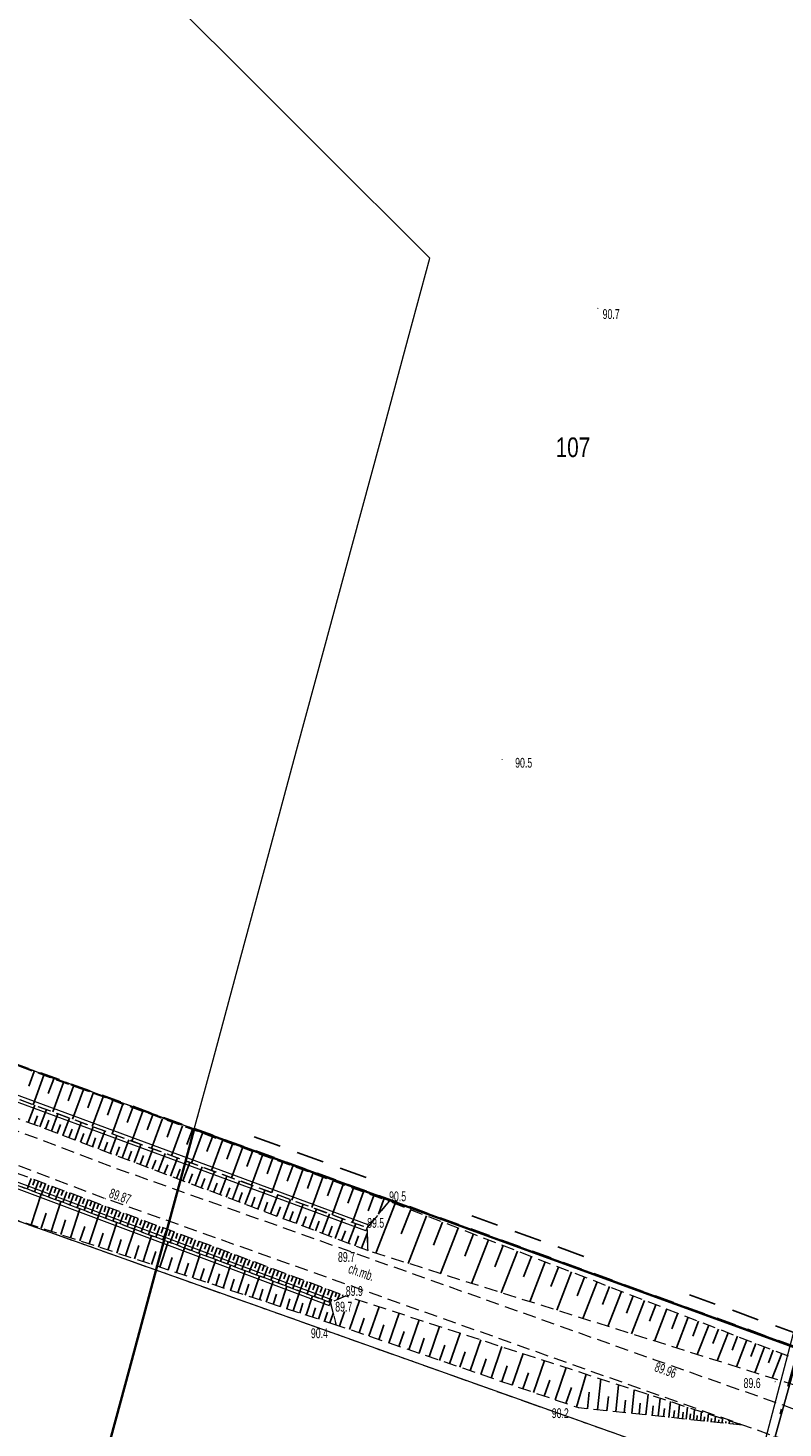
# Model space of a CAD drawing. Header units: metres. Extents: x 6524698 to 6533081, y 5883213 to 5896811.
# Tile 124 of 167: x 6526918 to 6526976, y 5894355 to 5894462. Entities that reach past the tile are written whole.
import ezdxf
from ezdxf.enums import TextEntityAlignment as Align

# ---------------------------------------------------------------- set-up
doc = ezdxf.new("R2010")
doc.units = ezdxf.units.M
doc.header["$MEASUREMENT"] = 0
for name, pattern in [('DASHDOT', [4, 2, -0.9, 0.2, -0.9]), ('mapa zasadnicza$0$1.0_0.5', [1.5, 1, -0.5]), ('mapa zasadnicza$0$1.5_1.0', [2.5, 1.5, -1]), ('mapa zasadnicza$0$219-1000', [0]), ('mapa zasadnicza$0$219-500', [0]), ('mapa zasadnicza$0$32_1000of', [17.7, 2.1, -1.4, 2.1, -1.4, 2.1, -8.6]), ('mapa zasadnicza$0$egkk-1000', [3, 2.25, -0.75]), ('mapa zasadnicza$0$egkk-500', [2, 1.5, -0.5]), ('mapa zasadnicza$0$egug-1000', [1.5, 0.75, -0.75]), ('mapa zasadnicza$0$egug-500', [1, 0.5, -0.5]), ('mapa zasadnicza$0$l219_1000', [0]), ('mapa zasadnicza$0$suep_wn_500', [0])]:
    doc.linetypes.add(name, pattern=pattern)
doc.layers.get('0').update_dxf_attribs({"lineweight": 0})
doc.layers.add('_trasa_os', color=1, linetype='DASHDOT', lineweight=30)
doc.layers.add('Sections span lengths and Marker Balls Plan', color=7, linetype='Continuous', lineweight=0)
for name, color, linetype in [('mapa zasadnicza$0$000 Inne (niezydentyfikowane)', 7, 'Continuous'), ('mapa zasadnicza$0$211-numer działki ewidencyjnej', 7, 'Continuous'), ('mapa zasadnicza$0$216-obręb ewidencyjny', 7, 'Continuous'), ('mapa zasadnicza$0$217-kontur klasyfikacyjny', 7, 'Continuous'), ('mapa zasadnicza$0$218-kontur użytku gruntowego', 7, 'Continuous'), ('mapa zasadnicza$0$219-działka ewidencyjna', 7, 'Continuous'), ('mapa zasadnicza$0$235-Granica obrębu symb. poboczny', 7, 'Continuous'), ('mapa zasadnicza$0$chodnik', 7, 'Continuous'), ('mapa zasadnicza$0$chodnik-Atr17', 7, 'Continuous'), ('mapa zasadnicza$0$pikieta naturalna', 7, 'Continuous'), ('mapa zasadnicza$0$pikieta naturalna-Atr2', 7, 'Continuous'), ('mapa zasadnicza$0$pikieta sztuczna', 7, 'Continuous'), ('mapa zasadnicza$0$pikieta sztuczna-Atr2', 7, 'Continuous'), ('mapa zasadnicza$0$przewód elektroenergetyczny wysokiego napięcia', 7, 'Continuous'), ('mapa zasadnicza$0$Ramki i opis wydruku', 7, 'Continuous'), ('mapa zasadnicza$0$rów przydrożny (linia)', 7, 'Continuous'), ('mapa zasadnicza$0$skarpa nieumocniona', 7, 'Continuous')]:
    doc.layers.add(name, color=color, linetype=linetype)
doc.styles.add('mapa zasadnicza$0$STANDARD', font='Working1250', dxfattribs={"width": 0.75})

# ---------------------------------------------------------------- blocks, each defined once
blk = doc.blocks.new('mapa zasadnicza$0$PW01')
at = {"linetype": 'Continuous', "lineweight": 13}
h = blk.add_hatch(color=0, dxfattribs=at)
edge = h.paths.add_edge_path()
edge.add_arc((0, 0), 0.045, 0, 360)

msp = doc.modelspace()

# ---------------------------------------------------------------- linework, layer by layer
at = {"layer": '_trasa_os', "linetype": 'DASHDOT', "ltscale": 2}
msp.add_lwpolyline([(6528589.986, 5891744.689), (6528580.198, 5892007.978), (6528365.87, 5892211.536), (6528143.159, 5892378.558), (6527920.541, 5892545.59), (6527693.967, 5892715.374), (6527530.815, 5892837.971), (6527304.639, 5893007.458), (6527095.026, 5893164.924), (6526808.543, 5893379.811), (6526773.046, 5893625.004), (6526837.186, 5893856.22), (6526918.697, 5894149.866), (6527004.557, 5894459.054), (6526829.193, 5894634.492), (6526625.033, 5894855.653), (6526658.914, 5895086.074), (6526701.409, 5895318.796), (6526680.866, 5895666.414), (6526660.166, 5896015.549), (6526639.565, 5896364.931), (6526621.438, 5896669.322), (6526632.668, 5896724.885)], dxfattribs=at)
at = {"layer": 'mapa zasadnicza$0$000 Inne (niezydentyfikowane)', "color": 7, "linetype": 'Continuous', "lineweight": 25, "flags": 128}
for points in [[(6526918.82, 5894382.07), (6526918.41, 5894380.95)], [(6526919.57, 5894381.8), (6526918.75, 5894379.54)], [(6526920.33, 5894381.52), (6526919.91, 5894380.39)], [(6526921.08, 5894381.25), (6526920.25, 5894378.99)], [(6526921.83, 5894380.97), (6526921.42, 5894379.84)], [(6526922.59, 5894380.7), (6526921.76, 5894378.43)], [(6526923.34, 5894380.42), (6526922.93, 5894379.29)], [(6526924.1, 5894380.15), (6526923.27, 5894377.88)], [(6526924.85, 5894379.87), (6526924.44, 5894378.73)], [(6526918.38, 5894378.18), (6526918.87, 5894379.5)], [(6526918.82, 5894378.02), (6526919.07, 5894378.68)], [(6526919.26, 5894377.85), (6526919.76, 5894379.17)], [(6526920.14, 5894377.52), (6526920.64, 5894378.84)], [(6526925.61, 5894379.59), (6526924.78, 5894377.32)], [(6526926.37, 5894379.32), (6526925.95, 5894378.18)], [(6526927.13, 5894379.04), (6526926.3, 5894376.76)], [(6526927.89, 5894378.76), (6526927.47, 5894377.62)], [(6526919.7, 5894377.68), (6526919.95, 5894378.35)], [(6526920.59, 5894377.35), (6526920.84, 5894378.02)], [(6526921.03, 5894377.18), (6526921.54, 5894378.52)], [(6526921.48, 5894377.01), (6526921.73, 5894377.68)], [(6526921.93, 5894376.84), (6526922.43, 5894378.19)], [(6526922.82, 5894376.5), (6526923.33, 5894377.85)], [(6526928.65, 5894378.49), (6526927.81, 5894376.2)], [(6526929.41, 5894378.21), (6526928.99, 5894377.06)], [(6526930.17, 5894377.93), (6526929.34, 5894375.64)], [(6526930.93, 5894377.65), (6526930.51, 5894376.51)], [(6526922.37, 5894376.67), (6526922.63, 5894377.35)], [(6526923.28, 5894376.33), (6526923.53, 5894377.01)], [(6526923.73, 5894376.16), (6526924.24, 5894377.52)], [(6526924.18, 5894375.99), (6526924.44, 5894376.67)], [(6526924.64, 5894375.82), (6526925.15, 5894377.18)], [(6526925.55, 5894375.48), (6526926.07, 5894376.85)], [(6526926.47, 5894375.13), (6526926.99, 5894376.51)], [(6526931.7, 5894377.37), (6526930.86, 5894375.08)], [(6526932.46, 5894377.09), (6526932.04, 5894375.95)], [(6526933.23, 5894376.81), (6526932.39, 5894374.52)], [(6526933.99, 5894376.53), (6526933.57, 5894375.38)], [(6526925.09, 5894375.65), (6526925.35, 5894376.33)], [(6526926.01, 5894375.3), (6526926.27, 5894375.99)], [(6526926.93, 5894374.96), (6526927.19, 5894375.65)], [(6526927.39, 5894374.78), (6526927.91, 5894376.17)], [(6526928.32, 5894374.43), (6526928.84, 5894375.82)], [(6526929.25, 5894374.08), (6526929.78, 5894375.48)], [(6526934.76, 5894376.25), (6526933.92, 5894373.95)], [(6526935.52, 5894375.97), (6526935.1, 5894374.82)], [(6526936.29, 5894375.69), (6526935.45, 5894373.39)], [(6526927.85, 5894374.61), (6526928.12, 5894375.3)], [(6526928.78, 5894374.25), (6526929.05, 5894374.95)], [(6526929.72, 5894373.9), (6526929.98, 5894374.6)], [(6526930.19, 5894373.72), (6526930.72, 5894375.13)], [(6526931.13, 5894373.37), (6526931.67, 5894374.78)], [(6526932.08, 5894373.01), (6526932.62, 5894374.43)], [(6526937.06, 5894375.41), (6526936.64, 5894374.26)], [(6526937.83, 5894375.13), (6526936.99, 5894372.82)], [(6526938.6, 5894374.85), (6526938.18, 5894373.7)], [(6526939.37, 5894374.57), (6526938.52, 5894372.25)], [(6526918.6, 5894373.91), (6526918.3, 5894373.09)], [(6526918.87, 5894373.81), (6526918.72, 5894373.4)], [(6526919.15, 5894373.7), (6526918.84, 5894372.89)], [(6526919.42, 5894373.6), (6526919.27, 5894373.2)], [(6526919.69, 5894373.5), (6526919.38, 5894372.69)], [(6526919.96, 5894373.4), (6526919.81, 5894372.99)], [(6526920.23, 5894373.3), (6526919.93, 5894372.48)], [(6526930.66, 5894373.55), (6526930.93, 5894374.25)], [(6526931.6, 5894373.19), (6526931.87, 5894373.9)], [(6526932.55, 5894372.83), (6526932.82, 5894373.54)], [(6526933.03, 5894372.65), (6526933.57, 5894374.08)], [(6526933.99, 5894372.29), (6526934.53, 5894373.73)], [(6526934.95, 5894371.92), (6526935.5, 5894373.37)], [(6526940.14, 5894374.29), (6526939.72, 5894373.13)], [(6526940.91, 5894374.01), (6526940.07, 5894371.69)], [(6526941.69, 5894373.72), (6526941.26, 5894372.56)], [(6526942.46, 5894373.44), (6526941.61, 5894371.12)], [(6526918.59, 5894370.35), (6526919.36, 5894372.69)], [(6526920.51, 5894373.2), (6526920.35, 5894372.79)], [(6526920.78, 5894373.1), (6526920.47, 5894372.28)], [(6526921.05, 5894372.99), (6526920.9, 5894372.59)], [(6526921.32, 5894372.89), (6526921.02, 5894372.07)], [(6526921.59, 5894372.79), (6526921.44, 5894372.38)], [(6526921.87, 5894372.69), (6526921.56, 5894371.87)], [(6526922.14, 5894372.59), (6526921.99, 5894372.18)], [(6526922.41, 5894372.48), (6526922.11, 5894371.67)], [(6526922.68, 5894372.38), (6526922.53, 5894371.97)], [(6526922.96, 5894372.28), (6526922.65, 5894371.46)], [(6526933.51, 5894372.47), (6526933.78, 5894373.19)], [(6526934.47, 5894372.11), (6526934.74, 5894372.83)], [(6526935.44, 5894371.74), (6526935.71, 5894372.47)], [(6526935.92, 5894371.56), (6526936.47, 5894373.01)], [(6526936.89, 5894371.19), (6526937.45, 5894372.65)], [(6526937.87, 5894370.82), (6526938.43, 5894372.29)], [(6526943.24, 5894373.16), (6526942.81, 5894372)], [(6526944.01, 5894372.88), (6526943.16, 5894370.55)], [(6526944.79, 5894372.59), (6526944.36, 5894371.43)], [(6526945.56, 5894372.31), (6526945.15, 5894371.16)], [(6526919.36, 5894370.1), (6526919.74, 5894371.25)], [(6526920.12, 5894369.85), (6526920.87, 5894372.13)], [(6526921.6, 5894369.36), (6526922.33, 5894371.58)], [(6526923.23, 5894372.18), (6526923.08, 5894371.77)], [(6526923.5, 5894372.08), (6526923.2, 5894371.26)], [(6526923.78, 5894371.98), (6526923.62, 5894371.57)], [(6526924.05, 5894371.87), (6526923.74, 5894371.05)], [(6526924.32, 5894371.77), (6526924.17, 5894371.36)], [(6526924.6, 5894371.67), (6526924.29, 5894370.85)], [(6526924.87, 5894371.57), (6526924.72, 5894371.16)], [(6526925.14, 5894371.46), (6526924.84, 5894370.64)], [(6526925.42, 5894371.36), (6526925.26, 5894370.95)], [(6526925.69, 5894371.26), (6526925.38, 5894370.44)], [(6526925.96, 5894371.16), (6526925.81, 5894370.75)], [(6526936.41, 5894371.38), (6526936.68, 5894372.1)], [(6526937.38, 5894371.01), (6526937.66, 5894371.74)], [(6526938.36, 5894370.64), (6526938.64, 5894371.37)], [(6526938.86, 5894370.45), (6526939.41, 5894371.93)], [(6526939.85, 5894370.08), (6526940.41, 5894371.56)], [(6526940.84, 5894369.7), (6526941.4, 5894371.19)], [(6526946.44, 5894371.98), (6526944.96, 5894368.18)], [(6526947.62, 5894371.52), (6526946.9, 5894369.66)], [(6526920.86, 5894369.61), (6526921.23, 5894370.73)], [(6526922.33, 5894369.12), (6526922.69, 5894370.22)], [(6526923.04, 5894368.89), (6526923.75, 5894371.05)], [(6526924.45, 5894368.43), (6526925.14, 5894370.53)], [(6526926.24, 5894371.06), (6526925.93, 5894370.23)], [(6526926.51, 5894370.95), (6526926.36, 5894370.54)], [(6526926.78, 5894370.85), (6526926.48, 5894370.03)], [(6526927.06, 5894370.75), (6526926.9, 5894370.34)], [(6526927.33, 5894370.65), (6526927.02, 5894369.82)], [(6526927.61, 5894370.54), (6526927.45, 5894370.13)], [(6526927.88, 5894370.44), (6526927.57, 5894369.62)], [(6526928.15, 5894370.34), (6526928, 5894369.93)], [(6526928.43, 5894370.24), (6526928.12, 5894369.41)], [(6526928.7, 5894370.13), (6526928.55, 5894369.72)], [(6526939.35, 5894370.26), (6526939.63, 5894371)], [(6526940.34, 5894369.89), (6526940.62, 5894370.63)], [(6526941.34, 5894369.51), (6526941.62, 5894370.26)], [(6526941.84, 5894369.32), (6526942.41, 5894370.82)], [(6526942.85, 5894368.94), (6526943.42, 5894370.45)], [(6526948.84, 5894371.05), (6526947.43, 5894367.41)], [(6526950.06, 5894370.57), (6526949.37, 5894368.79)], [(6526951.25, 5894370.11), (6526949.9, 5894366.63)], [(6526923.75, 5894368.66), (6526924.1, 5894369.72)], [(6526925.14, 5894368.2), (6526925.48, 5894369.24)], [(6526925.82, 5894367.98), (6526926.49, 5894370.03)], [(6526927.15, 5894367.54), (6526927.8, 5894369.53)], [(6526928.44, 5894367.12), (6526929.08, 5894369.06)], [(6526928.98, 5894370.03), (6526928.67, 5894369.21)], [(6526929.25, 5894369.93), (6526929.1, 5894369.52)], [(6526929.53, 5894369.83), (6526929.22, 5894369)], [(6526929.8, 5894369.72), (6526929.65, 5894369.31)], [(6526930.07, 5894369.62), (6526929.77, 5894368.8)], [(6526930.35, 5894369.52), (6526930.2, 5894369.11)], [(6526930.62, 5894369.42), (6526930.32, 5894368.59)], [(6526930.9, 5894369.31), (6526930.75, 5894368.9)], [(6526931.17, 5894369.21), (6526930.87, 5894368.39)], [(6526931.45, 5894369.11), (6526931.3, 5894368.7)], [(6526931.72, 5894369.01), (6526931.42, 5894368.18)], [(6526942.34, 5894369.13), (6526942.63, 5894369.89)], [(6526943.35, 5894368.75), (6526943.64, 5894369.51)], [(6526943.87, 5894368.56), (6526944.3, 5894369.7)], [(6526952.42, 5894369.66), (6526951.76, 5894367.95)], [(6526953.57, 5894369.21), (6526952.28, 5894365.88)], [(6526926.49, 5894367.76), (6526926.82, 5894368.77)], [(6526927.8, 5894367.33), (6526928.12, 5894368.31)], [(6526929.7, 5894366.7), (6526930.32, 5894368.59)], [(6526930.93, 5894366.3), (6526931.53, 5894368.14)], [(6526932, 5894368.9), (6526931.85, 5894368.49)], [(6526932.28, 5894368.8), (6526931.97, 5894367.97)], [(6526932.55, 5894368.7), (6526932.4, 5894368.28)], [(6526932.83, 5894368.59), (6526932.52, 5894367.77)], [(6526933.1, 5894368.49), (6526932.95, 5894368.08)], [(6526933.38, 5894368.39), (6526933.07, 5894367.56)], [(6526933.65, 5894368.28), (6526933.5, 5894367.87)], [(6526933.93, 5894368.18), (6526933.62, 5894367.35)], [(6526934.2, 5894368.08), (6526934.05, 5894367.66)], [(6526934.48, 5894367.98), (6526934.17, 5894367.15)], [(6526954.69, 5894368.78), (6526954.06, 5894367.15)], [(6526955.78, 5894368.35), (6526954.55, 5894365.16)], [(6526956.86, 5894367.94), (6526956.25, 5894366.38)], [(6526929.08, 5894366.91), (6526929.39, 5894367.87)], [(6526930.32, 5894366.5), (6526930.62, 5894367.43)], [(6526931.53, 5894366.1), (6526931.83, 5894367.01)], [(6526932.12, 5894365.91), (6526932.71, 5894367.7)], [(6526933.28, 5894365.53), (6526933.85, 5894367.27)], [(6526934.76, 5894367.87), (6526934.6, 5894367.46)], [(6526935.03, 5894367.77), (6526934.72, 5894366.94)], [(6526935.31, 5894367.67), (6526935.15, 5894367.25)], [(6526935.59, 5894367.56), (6526935.28, 5894366.73)], [(6526935.86, 5894367.46), (6526935.71, 5894367.05)], [(6526936.14, 5894367.36), (6526935.83, 5894366.53)], [(6526936.41, 5894367.25), (6526936.26, 5894366.84)], [(6526936.69, 5894367.15), (6526936.38, 5894366.32)], [(6526936.97, 5894367.05), (6526936.81, 5894366.63)], [(6526937.24, 5894366.94), (6526936.93, 5894366.11)], [(6526957.9, 5894367.53), (6526956.72, 5894364.48)], [(6526958.93, 5894367.13), (6526958.35, 5894365.64)], [(6526932.71, 5894365.72), (6526933, 5894366.6)], [(6526933.85, 5894365.34), (6526934.13, 5894366.2)], [(6526934.41, 5894365.16), (6526934.97, 5894366.85)], [(6526934.97, 5894364.98), (6526935.24, 5894365.81)], [(6526935.51, 5894364.8), (6526936.05, 5894366.44)], [(6526936.58, 5894364.44), (6526937.11, 5894366.05)], [(6526937.52, 5894366.84), (6526937.37, 5894366.42)], [(6526937.8, 5894366.74), (6526937.49, 5894365.91)], [(6526938.08, 5894366.63), (6526937.92, 5894366.22)], [(6526938.35, 5894366.53), (6526938.04, 5894365.7)], [(6526938.63, 5894366.43), (6526938.47, 5894366.01)], [(6526938.91, 5894366.32), (6526938.6, 5894365.49)], [(6526939.18, 5894366.22), (6526939.03, 5894365.8)], [(6526939.46, 5894366.11), (6526939.15, 5894365.28)], [(6526939.74, 5894366.01), (6526939.58, 5894365.59)], [(6526940.02, 5894365.91), (6526939.71, 5894365.07)], [(6526940.29, 5894365.8), (6526940.14, 5894365.39)], [(6526959.93, 5894366.75), (6526958.8, 5894363.82)], [(6526960.92, 5894366.36), (6526960.36, 5894364.93)], [(6526961.88, 5894365.99), (6526960.79, 5894363.19)], [(6526936.05, 5894364.62), (6526936.32, 5894365.43)], [(6526937.11, 5894364.27), (6526937.37, 5894365.06)], [(6526937.63, 5894364.1), (6526938.14, 5894365.66)], [(6526938.64, 5894363.77), (6526939.14, 5894365.29)], [(6526939.63, 5894363.45), (6526940.11, 5894364.92)], [(6526940.57, 5894365.7), (6526940.26, 5894364.87)], [(6526940.85, 5894365.6), (6526940.69, 5894365.18)], [(6526941.13, 5894365.49), (6526940.82, 5894364.66)], [(6526941.41, 5894365.39), (6526941.25, 5894364.97)], [(6526941.68, 5894365.28), (6526941.37, 5894364.45)], [(6526941.96, 5894365.18), (6526941.84, 5894364.85)], [(6526942.2, 5894365.09), (6526942.03, 5894364.65)], [(6526942.44, 5894365), (6526942.4, 5894364.9)], [(6526962.82, 5894365.63), (6526962.29, 5894364.26)], [(6526963.74, 5894365.27), (6526962.7, 5894362.59)], [(6526964.63, 5894364.92), (6526964.13, 5894363.61)], [(6526938.14, 5894363.94), (6526938.39, 5894364.7)], [(6526939.14, 5894363.61), (6526939.38, 5894364.36)], [(6526940.11, 5894363.29), (6526940.35, 5894364.02)], [(6526940.58, 5894363.13), (6526941.05, 5894364.57)], [(6526941.03, 5894362.98), (6526941.26, 5894363.68)], [(6526942.18, 5894362.6), (6526942.56, 5894363.72)], [(6526942.93, 5894362.35), (6526943.7, 5894364.58)], [(6526944.43, 5894361.83), (6526945.21, 5894364.09)], [(6526965.51, 5894364.58), (6526964.52, 5894362.02)], [(6526966.37, 5894364.25), (6526965.89, 5894362.99)], [(6526967.22, 5894363.92), (6526966.27, 5894361.47)], [(6526941.45, 5894362.85), (6526941.7, 5894363.58)], [(6526943.68, 5894362.09), (6526944.06, 5894363.21)], [(6526945.19, 5894361.57), (6526945.58, 5894362.71)], [(6526945.95, 5894361.31), (6526946.73, 5894363.59)], [(6526947.49, 5894360.79), (6526948.27, 5894363.09)], [(6526949.04, 5894360.26), (6526949.83, 5894362.59)], [(6526968.04, 5894363.6), (6526967.58, 5894362.4)], [(6526968.85, 5894363.29), (6526967.94, 5894360.94)], [(6526969.63, 5894362.98), (6526969.19, 5894361.84)], [(6526970.41, 5894362.68), (6526969.53, 5894360.44)], [(6526946.72, 5894361.05), (6526947.11, 5894362.2)], [(6526948.26, 5894360.53), (6526948.66, 5894361.68)], [(6526950.6, 5894359.73), (6526951.4, 5894362.08)], [(6526952.18, 5894359.19), (6526952.99, 5894361.56)], [(6526971.16, 5894362.39), (6526970.73, 5894361.29)], [(6526971.9, 5894362.11), (6526971.06, 5894359.96)], [(6526972.62, 5894361.83), (6526972.21, 5894360.77)], [(6526973.33, 5894361.55), (6526972.53, 5894359.49)], [(6526949.82, 5894359.99), (6526950.22, 5894361.16)], [(6526951.39, 5894359.46), (6526951.79, 5894360.64)], [(6526953.78, 5894358.64), (6526954.6, 5894361.04)], [(6526955.39, 5894358.09), (6526956.22, 5894360.51)], [(6526974.02, 5894361.28), (6526973.63, 5894360.28)], [(6526974.69, 5894361.02), (6526973.93, 5894359.05)], [(6526975.35, 5894360.77), (6526974.98, 5894359.8)], [(6526976, 5894360.51), (6526975.27, 5894358.63)], [(6526952.98, 5894358.91), (6526953.39, 5894360.11)], [(6526954.58, 5894358.37), (6526954.99, 5894359.57)], [(6526957.02, 5894357.53), (6526957.85, 5894359.98)], [(6526958.66, 5894356.97), (6526959.51, 5894359.44)], [(6526956.2, 5894357.81), (6526956.62, 5894359.03)], [(6526957.84, 5894357.25), (6526958.26, 5894358.48)], [(6526960.31, 5894356.41), (6526961.05, 5894358.94)], [(6526961.9, 5894356.2), (6526962.15, 5894358.58)], [(6526959.49, 5894356.69), (6526959.91, 5894357.93)], [(6526961.13, 5894356.28), (6526961.26, 5894357.55)], [(6526962.63, 5894356.13), (6526962.75, 5894357.24)], [(6526963.31, 5894356.05), (6526963.52, 5894358.13)], [(6526964.53, 5894355.93), (6526964.72, 5894357.74)], [(6526965.6, 5894355.82), (6526965.77, 5894357.4)], [(6526963.94, 5894355.99), (6526964.04, 5894356.96)], [(6526965.09, 5894355.87), (6526965.18, 5894356.72)], [(6526966.09, 5894355.76), (6526966.17, 5894356.51)], [(6526966.54, 5894355.72), (6526966.69, 5894357.1)], [(6526966.96, 5894355.67), (6526967.03, 5894356.32)], [(6526967.36, 5894355.63), (6526967.49, 5894356.84)], [(6526967.73, 5894355.59), (6526967.79, 5894356.16)], [(6526968.07, 5894355.56), (6526968.18, 5894356.62)], [(6526968.7, 5894355.49), (6526968.8, 5894356.42)], [(6526969.25, 5894355.43), (6526969.33, 5894356.24)], [(6526968.4, 5894355.52), (6526968.45, 5894356.02)], [(6526968.98, 5894355.46), (6526969.03, 5894355.9)], [(6526969.51, 5894355.41), (6526969.54, 5894355.78)], [(6526969.78, 5894355.38), (6526969.85, 5894356.07)], [(6526970.06, 5894355.35), (6526970.09, 5894355.67)], [(6526970.33, 5894355.32), (6526970.39, 5894355.9)], [(6526970.61, 5894355.29), (6526970.63, 5894355.55)], [(6526970.88, 5894355.26), (6526970.93, 5894355.72)], [(6526971.16, 5894355.24), (6526971.18, 5894355.44)], [(6526971.43, 5894355.21), (6526971.47, 5894355.55)], [(6526971.71, 5894355.18), (6526971.72, 5894355.32)], [(6526971.98, 5894355.15), (6526972.01, 5894355.37)], [(6526972.26, 5894355.12), (6526972.27, 5894355.2)], [(6526972.53, 5894355.09), (6526972.54, 5894355.2)]]:
    msp.add_lwpolyline(points, dxfattribs=at)
at = {"layer": 'mapa zasadnicza$0$000 Inne (niezydentyfikowane)', "color": 7, "linetype": 'Continuous', "lineweight": 35, "flags": 128}
msp.add_lwpolyline([(6526902.663, 5894272.633), (6526904.795, 5894280.515), (6526906.927, 5894288.397), (6526909.058, 5894296.279), (6526911.19, 5894304.161), (6526913.321, 5894312.042), (6526915.453, 5894319.924), (6526917.584, 5894327.806), (6526919.716, 5894335.688), (6526921.848, 5894343.57), (6526923.979, 5894351.452), (6526926.111, 5894359.334), (6526928.242, 5894367.216), (6526930.374, 5894375.098), (6526931.071, 5894377.675), (6526977.15, 5894360.93)], dxfattribs=at)
at = {"layer": 'mapa zasadnicza$0$216-obręb ewidencyjny', "color": 7, "linetype": 'mapa zasadnicza$0$1.5_1.0', "lineweight": 35, "flags": 128}
msp.add_lwpolyline([(6528080.19, 5893144.58), (6528061.74, 5893201.21), (6528047.55, 5893241.88), (6528024.92, 5893315.29), (6528008.56, 5893361.13), (6527994.3, 5893412.78), (6527972.36, 5893501.34), (6527968.55, 5893513.63), (6527970.79, 5893518.44), (6527970.73, 5893522.51), (6527967.45, 5893552.31), (6527966.7, 5893563.53), (6527962.24, 5893630.13), (6528051.1, 5893681.86), (6528093.51, 5893704.95), (6528160.44, 5893751.29), (6528192.4, 5893787.97), (6528212.45, 5893801.88), (6528235.37, 5893817.79), (6528263.34, 5893839.22), (6528292.63, 5893867.35), (6528325.94, 5893899.11), (6528322.17, 5893903.05), (6528250.73, 5893995.91), (6528184.31, 5894083.49), (6528144.78, 5894142.59), (6528140.26, 5894150.17), (6528112.08, 5894189.3), (6528016.98, 5894319.35), (6528001.44, 5894344.63), (6527975.61, 5894386.54), (6527948.25, 5894431.11), (6527919.91, 5894480.01), (6527892.39, 5894527.5), (6527882.42, 5894543.56), (6527855.65, 5894587.93), (6527823.65, 5894640.97), (6527805.93, 5894633.3), (6527750.7, 5894622.26), (6527703.08, 5894611.82), (6527660.79, 5894602.88), (6527644.2, 5894599.12), (6527623.22, 5894594.36), (6527546.55, 5894577.52), (6527485.04, 5894564.12), (6527442.59, 5894555.97), (6527376.5, 5894538.97), (6527356.91, 5894534.04), (6527324.89, 5894525.35), (6527242.36, 5894508.66), (6527235, 5894507.23), (6527228.04, 5894506.29), (6527159.89, 5894496.69), (6527053.58, 5894471.18), (6527004.75, 5894459.61), (6526977.15, 5894360.97), (6526895.2, 5894390.7), (6526886.54, 5894409.25), (6526848.25, 5894423.17), (6526790.81, 5894405.63), (6526783.96, 5894403.77), (6526751.66, 5894393.24), (6526675.52, 5894369.12), (6526524.19, 5894423.84), (6526526.13, 5894397.23), (6526528.98, 5894342.85), (6526531.21, 5894300.39), (6526524.41, 5894296.52), (6526520.88, 5894294.84), (6526433.18, 5894243.61), (6526409.32, 5894231.32), (6526314.07, 5894204.53), (6526268.73, 5894188.91), (6526258.95, 5894183.01), (6526232.67, 5894174.45), (6526048.77, 5894185.58), (6526028.42, 5894185.14), (6525944.02, 5894189.55), (6525880.8, 5894192.86), (6525865.46, 5894208.87), (6525815.37, 5894268.24), (6525725.76, 5894354.61), (6525677.43, 5894405.04), (6525642.47, 5894443.85), (6525631.75, 5894455.74), (6525621.46, 5894467.17), (6525618.11, 5894470.89), (6525610.84, 5894478.96), (6525545.06, 5894551.99), (6525537.2, 5894560.72), (6525460.52, 5894338.76), (6525456.21, 5894326.33), (6525450.16, 5894308.9), (6525445.22, 5894294.63), (6525423.21, 5894231.15), (6525415.4, 5894208.63), (6525399.64, 5894161.49), (6525369.98, 5894072.79), (6525342.34, 5893997.91), (6525337.4, 5893981.36), (6525266.58, 5893924.52), (6525217.93, 5893885.48), (6525120.08, 5893806.06), (6525080.21, 5893781.94), (6525034.62, 5893753.64), (6524956.86, 5893706.08), (6524954.17, 5893701.72), (6524952.33, 5893698.77), (6524951.12, 5893696.84), (6524924.06, 5893653.68), (6524922.11, 5893650.61), (6524908.03, 5893628.41), (6524885.99, 5893594.37), (6524823.72, 5893494.6), (6524818.62, 5893484.85), (6524776.38, 5893404.01), (6524760.03, 5893372.45), (6524743.69, 5893340.87), (6524727.34, 5893309.3), (6524725.32, 5893305.6), (6524701.12, 5893258.79), (6524698.5, 5893253.75), (6524741.55, 5893198.86), (6524787.16, 5893135.47), (6524797.48, 5893113.55), (6524827.59, 5893049.65), (6524848.15, 5892993.16), (6524885, 5892891.94), (6524886.71, 5892887.25), (6524900.94, 5892860.83), (6524938.01, 5892801.88), (6524942.47, 5892794.78), (6524958.2, 5892763.24), (6524982.49, 5892709.34), (6524989.65, 5892692.64), (6525021.29, 5892644.7), (6525047.57, 5892607.1), (6525072.42, 5892559.28), (6525080.98, 5892544.34), (6525104.23, 5892503.81), (6525105.73, 5892501.2), (6525124.09, 5892461.96), (6525158, 5892390.4), (6525163.69, 5892366.6), (6525187.74, 5892266.07), (6525200.42, 5892203.7), (6525210.27, 5892167.69), (6525235.54, 5892075.31), (6525239, 5892035.46), (6525241.84, 5892018.03), (6525246.18, 5891943.28), (6525246.02, 5891937.6), (6525245.65, 5891924.05), (6525244.65, 5891887.35), (6525244.88, 5891861.21), (6525245.32, 5891811.32), (6525234.24, 5891649.83), (6525224.07, 5891546.78), (6525208.12, 5891507.31), (6525193.48, 5891471.08), (6525186.45, 5891448.59), (6525184.14, 5891444.14), (6525180.5, 5891437.11), (6525176.64, 5891433.3), (6525163.56, 5891420.57), (6525150.33, 5891406.73), (6525149.34, 5891405.88), (6525147.46, 5891404.1), (6525146.26, 5891402.89), (6525142.82, 5891399.45), (6525132.06, 5891389.06), (6525128.35, 5891385.34), (6525124.8, 5891381.67), (6525121.13, 5891378.06), (6525095.65, 5891351.83), (6525053.05, 5891307.97), (6525038.88, 5891292.8), (6525015.99, 5891261.95), (6524996.02, 5891237.19), (6524958.43, 5891186.61), (6524908.74, 5891119.69), (6524979.34, 5891082.37), (6525035.16, 5891054.09), (6525074.44, 5891035.78), (6525140.68, 5891002.24), (6525158.27, 5890993.31), (6525169.95, 5890987.37), (6525189.03, 5890979.26), (6525225.79, 5890963.63), (6525241.68, 5890952.94), (6525280.63, 5890926.71), (6525286.23, 5890923.62), (6525353.13, 5890886.67), (6525387.9, 5890862.89), (6525416.13, 5890848.06), (6525465.51, 5890821.53), (6525489.55, 5890809.17), (6525532.35, 5890788.13), (6525593.44, 5890757.92), (6525656.38, 5890722.42), (6525712.1, 5890690.97), (6525744.09, 5890674.26), (6525753.93, 5890669.12), (6525811.57, 5890638.94), (6525889.01, 5890598.56), (6525902.26, 5890595.95), (6525968.12, 5890559.29), (6526048.15, 5890515.81), (6526148.09, 5890465.98), (6526205.96, 5890434.59), (6526262.38, 5890404.11), (6526332.75, 5890374.64), (6526425.41, 5890334.29), (6526595.63, 5890279.11), (6526573.45, 5890132.21), (6526575.25, 5890133.06), (6526592.18, 5890129.32), (6526722.43, 5890098.71), (6526728.64, 5890098.03), (6526735.76, 5890098.07), (6526740.34, 5890097.85), (6526742.25, 5890097.45), (6526749.57, 5890095.95), (6526757.09, 5890094.4), (6526758.07, 5890090.77), (6526792.43, 5890086.11), (6526812.21, 5890083.05), (6526890.35, 5890080.91), (6526909.87, 5890084.83), (6526952.34, 5890094.44), (6526971.01, 5890104.38), (6526981, 5890111.26), (6526988.84, 5890116.67), (6527008.52, 5890134.26), (6527045.63, 5890148.55), (6527057.31, 5890152.25), (6527077.89, 5890166.68), (6527165.07, 5890215.69), (6527220.83, 5890245.22), (6527241.28, 5890253.87), (6527273.45, 5890274.12), (6527288.1, 5890288.63), (6527313.38, 5890308.14), (6527321.27, 5890314.22), (6527338.23, 5890321.73), (6527355.64, 5890331.57), (6527391.42, 5890349.92), (6527454.67, 5890547.02), (6527509.07, 5890729.27), (6527517.65, 5890758.02), (6527651.09, 5891150.82), (6527705.03, 5891299.34), (6527759.25, 5891463.12), (6527785.51, 5891547.1), (6527787.58, 5891553.86), (6527801.61, 5891598.79), (6527846.82, 5891746.29), (6528014.33, 5891830.31), (6528198.8, 5891907.55), (6528440.31, 5891996.73), (6528394.78, 5892128.68), (6528377.11, 5892179.95), (6528349.09, 5892260.65), (6528334.62, 5892315.93), (6528299.61, 5892411.02), (6528296.22, 5892421.59), (6528276.69, 5892498.16), (6528274.02, 5892507.32), (6528253.12, 5892581.84), (6528217.45, 5892695.43), (6528216.98, 5892718.27), (6528214.23, 5892726.13), (6528211.23, 5892742.29), (6528202.22, 5892766.07), (6528192.07, 5892792.85), (6528171.14, 5892860.59), (6528166.45, 5892875.8), (6528118.84, 5893029.51), (6528114.87, 5893046.22), (6528103.06, 5893080.73)], close=True, dxfattribs=at)
at = {"layer": 'mapa zasadnicza$0$217-kontur klasyfikacyjny', "color": 92, "linetype": 'mapa zasadnicza$0$egkk-500', "lineweight": 18, "flags": 128}
msp.add_lwpolyline([(6526974.5, 5894350.39), (6526891.3, 5894380)], dxfattribs=at)
at = {"layer": 'mapa zasadnicza$0$217-kontur klasyfikacyjny', "color": 92, "linetype": 'mapa zasadnicza$0$egkk-1000', "lineweight": 18, "flags": 128}
msp.add_lwpolyline([(6526931.072, 5894377.686), (6526977.15, 5894360.97)], dxfattribs=at)
at = {"layer": 'mapa zasadnicza$0$218-kontur użytku gruntowego', "color": 3, "linetype": 'mapa zasadnicza$0$egug-500', "lineweight": 18, "flags": 128}
for points in [[(6526977.15, 5894360.97), (6526895.2, 5894390.7)], [(6526974.5, 5894350.39), (6526891.3, 5894380)]]:
    msp.add_lwpolyline(points, dxfattribs=at)
at = {"layer": 'mapa zasadnicza$0$218-kontur użytku gruntowego', "color": 3, "linetype": 'mapa zasadnicza$0$egug-1000', "lineweight": 18, "flags": 128}
msp.add_lwpolyline([(6526931.072, 5894377.686), (6526977.15, 5894360.97)], dxfattribs=at)
at = {"layer": 'mapa zasadnicza$0$219-działka ewidencyjna', "color": 7, "linetype": 'mapa zasadnicza$0$219-500', "lineweight": 18, "flags": 128}
for points in [[(6526895.2, 5894390.7), (6526977.15, 5894360.97)], [(6526974.5, 5894350.39), (6526891.3, 5894380)]]:
    msp.add_lwpolyline(points, dxfattribs=at)
at = {"layer": 'mapa zasadnicza$0$219-działka ewidencyjna', "color": 7, "linetype": 'mapa zasadnicza$0$l219_1000', "lineweight": 13, "flags": 128}
msp.add_lwpolyline([(6526977.15, 5894360.97), (6526931.072, 5894377.686)], dxfattribs=at)
at = {"layer": 'mapa zasadnicza$0$219-działka ewidencyjna', "color": 7, "linetype": 'mapa zasadnicza$0$219-1000', "lineweight": 18, "flags": 128}
msp.add_lwpolyline([(6526977.15, 5894360.97), (6526931.072, 5894377.686)], dxfattribs=at)
at = {"layer": 'mapa zasadnicza$0$235-Granica obrębu symb. poboczny', "color": 0, "linetype": 'mapa zasadnicza$0$32_1000of', "lineweight": 25}
for p in [(6526977.491, 5894361.91), (6526931.413, 5894378.626), (6526931.413, 5894378.626)]:
    msp.add_line(p, (6526931.413, 5894378.626), dxfattribs=at)
at = {"layer": 'mapa zasadnicza$0$chodnik', "color": 7, "linetype": 'mapa zasadnicza$0$1.0_0.5', "lineweight": 18, "flags": 128}
msp.add_lwpolyline([(6526818.12, 5894413.97), (6526844.55, 5894404.43), (6526884.78, 5894389.96), (6526924.85, 5894374.77), (6526966.21, 5894360.07), (6526998.48, 5894348.67), (6527019.58, 5894341.16), (6527044.6, 5894331.62), (6527073.97, 5894320.04), (6527094.36, 5894311.88), (6527117.47, 5894301.86), (6527142.84, 5894289.73), (6527167.62, 5894276.72), (6527195.33, 5894261.65), (6527219.01, 5894248.2), (6527230.7, 5894241.2), (6527238.27, 5894236.48), (6527259.86, 5894222.24), (6527282.04, 5894206.87), (6527303.2, 5894191.74), (6527321.93, 5894177.62), (6527342.75, 5894160.27), (6527362.82, 5894142.83), (6527382.06, 5894125.49), (6527398.41, 5894110.19), (6527432.03, 5894076.92), (6527462.75, 5894046.12), (6527495.53, 5894012.67), (6527509.48, 5893998.69), (6527529.08, 5893979.02), (6527560.24, 5893947.95), (6527558.94, 5893945.78), (6527527.19, 5893977.48), (6527493.45, 5894011.3), (6527460.92, 5894044.58), (6527430.76, 5894074.78), (6527396.47, 5894108.66), (6527380.26, 5894123.85), (6527360.93, 5894141.23), (6527340.72, 5894158.77), (6527325.07, 5894171.95), (6527324.24, 5894172.53), (6527323.43, 5894172.86), (6527319.04, 5894176.32), (6527318.42, 5894177.1), (6527317.73, 5894177.74), (6527301.61, 5894189.88), (6527280.53, 5894204.93), (6527258.26, 5894220.36), (6527236.97, 5894234.34), (6527236.06, 5894234.82), (6527235.31, 5894235.05), (6527229.66, 5894238.5), (6527228.93, 5894239.31), (6527228.16, 5894239.82), (6527217.64, 5894246.17), (6527193.23, 5894259.95), (6527165.73, 5894274.91), (6527141.2, 5894287.8), (6527116.15, 5894299.79), (6527093.41, 5894309.6), (6527072.41, 5894318.02), (6527043.08, 5894329.59), (6527018.43, 5894338.98), (6526997.53, 5894346.39), (6526973.03, 5894355.04), (6526965.43, 5894357.73), (6526924.29, 5894372.35), (6526883.67, 5894387.72), (6526843.29, 5894402.29), (6526814.22, 5894412.78)], close=True, dxfattribs=at)
at = {"layer": 'mapa zasadnicza$0$przewód elektroenergetyczny wysokiego napięcia', "color": 1, "linetype": 'mapa zasadnicza$0$suep_wn_500', "lineweight": 18, "flags": 128}
for points in [[(6526918.71, 5894149.85), (6527004.69, 5894459.15)], [(6527004.69, 5894459.15), (6526918.71, 5894149.85)]]:
    msp.add_lwpolyline(points, dxfattribs=at)
at = {"layer": 'mapa zasadnicza$0$Ramki i opis wydruku', "color": 7, "linetype": 'Continuous', "lineweight": 13, "flags": 128}
msp.add_lwpolyline([(6526977.15, 5894360.93), (6526931.07, 5894377.68), (6526932.51, 5894382.98), (6526934.64, 5894390.86), (6526936.77, 5894398.74), (6526938.9, 5894406.63), (6526941.03, 5894414.51), (6526943.16, 5894422.39), (6526945.3, 5894430.27), (6526947.43, 5894438.15), (6526949.08, 5894444.26), (6526947.12, 5894446.22), (6526942.61, 5894450.72), (6526938.1, 5894455.22), (6526933.6, 5894459.71), (6526929.09, 5894464.21)], dxfattribs=at)
at = {"layer": 'mapa zasadnicza$0$rów przydrożny (linia)', "color": 0, "linetype": 'Continuous', "lineweight": 18}
for p, q in [((6526944.203, 5894369.895), (6526902.824, 5894385.145)), ((6526944.377, 5894370.365), (6526902.996, 5894385.615)), ((6526899.026, 5894380.045), (6526941.392, 5894364.176)), ((6526899.194, 5894380.515), (6526941.568, 5894364.644)), ((6526944.203, 5894369.895), (6526944.29, 5894370.13)), ((6526944.377, 5894370.365), (6526944.29, 5894370.13)), ((6526941.392, 5894364.176), (6526941.48, 5894364.41)), ((6526941.568, 5894364.644), (6526941.48, 5894364.41))]:
    msp.add_line(p, q, dxfattribs=at)
at = {"layer": 'mapa zasadnicza$0$skarpa nieumocniona', "color": 7, "linetype": 'mapa zasadnicza$0$1.0_0.5', "lineweight": 18, "flags": 128}
for points in [[(6526821.98, 5894415.15), (6526826.15, 5894416.42), (6526845.5, 5894408.99), (6526903.58, 5894387.64), (6526945.97, 5894372.16), (6526944.29, 5894370.13), (6526902.91, 5894385.38), (6526844.83, 5894406.6)], [(6526821.98, 5894415.15), (6526826.15, 5894416.42), (6526845.5, 5894408.99), (6526903.58, 5894387.64), (6526945.97, 5894372.16), (6526944.29, 5894370.13), (6526902.91, 5894385.38), (6526844.83, 5894406.6)], [(6526821.98, 5894415.15), (6526844.83, 5894406.6), (6526902.91, 5894385.38), (6526944.29, 5894370.13), (6526944.34, 5894368.38), (6526901.73, 5894384.47), (6526844.22, 5894405.3), (6526819.56, 5894414.41)], [(6526821.98, 5894415.15), (6526844.83, 5894406.6), (6526902.91, 5894385.38), (6526944.29, 5894370.13), (6526944.34, 5894368.38), (6526901.73, 5894384.47), (6526844.22, 5894405.3), (6526819.56, 5894414.41)], [(6526899.11, 5894381.19), (6526942.66, 5894364.92), (6526941.48, 5894364.41), (6526899.11, 5894380.28), (6526854.83, 5894395.42), (6526813.16, 5894410.55), (6526813.52, 5894411.81), (6526854.85, 5894397.3)], [(6526899.11, 5894381.19), (6526942.66, 5894364.92), (6526941.48, 5894364.41), (6526899.11, 5894380.28), (6526854.83, 5894395.42), (6526813.16, 5894410.55), (6526813.52, 5894411.81), (6526854.85, 5894397.3)], [(6526941.93, 5894362.69), (6526897.3, 5894377.34), (6526853.7, 5894394.12), (6526812.24, 5894408.09), (6526813.16, 5894410.55), (6526854.83, 5894395.42), (6526899.11, 5894380.28), (6526941.48, 5894364.41)], [(6526941.93, 5894362.69), (6526897.3, 5894377.34), (6526853.7, 5894394.12), (6526812.24, 5894408.09), (6526813.16, 5894410.55), (6526854.83, 5894395.42), (6526899.11, 5894380.28), (6526941.48, 5894364.41)], [(6526997.6, 5894353.38), (6526999.76, 5894350.91), (6526944.34, 5894368.38), (6526944.29, 5894370.13), (6526945.97, 5894372.16), (6526976.89, 5894360.17)], [(6526997.6, 5894353.38), (6526999.76, 5894350.91), (6526944.34, 5894368.38), (6526944.29, 5894370.13), (6526945.97, 5894372.16), (6526976.89, 5894360.17)], [(6526973.03, 5894355.04), (6526960.48, 5894356.35), (6526941.93, 5894362.69), (6526941.48, 5894364.41), (6526942.66, 5894364.92)], [(6526973.03, 5894355.04), (6526960.48, 5894356.35), (6526941.93, 5894362.69), (6526941.48, 5894364.41), (6526942.66, 5894364.92)]]:
    msp.add_lwpolyline(points, close=True, dxfattribs=at)
at = {"layer": 'Sections span lengths and Marker Balls Plan', "color": 1, "flags": 128}
msp.add_lwpolyline([(6528587.188, 5891744.577), (6528577.92, 5892006.949), (6528364.256, 5892209.626), (6528141.479, 5892376.318), (6527918.861, 5892543.35), (6527692.286, 5892713.134), (6527529.134, 5892835.731), (6527302.959, 5893005.217), (6527093.345, 5893162.685), (6526805.533, 5893378.025), (6526770.052, 5893625.195), (6526834.488, 5893856.969), (6526921.106, 5894149.197), (6527002.139, 5894458.418), (6526827.029, 5894632.413), (6526621.689, 5894854.62), (6526661.381, 5895085.668), (6526701.409, 5895318.796), (6526678.071, 5895666.249), (6526657.371, 5896015.383), (6526636.77, 5896364.766), (6526617.947, 5896669.567), (6526630.708, 5896725.281)], dxfattribs=at)

# ---------------------------------------------------------------- block references
at = {"layer": 'mapa zasadnicza$0$pikieta naturalna', "color": 7, "linetype": 'Continuous', "lineweight": 13}
for p in [(6526961.94, 5894440.43), (6526954.61, 5894405.93), (6526945.97, 5894372.16), (6526944.29, 5894370.13), (6526944.34, 5894368.38), (6526942.66, 5894364.92), (6526941.48, 5894364.41), (6526941.93, 5894362.69), (6526975.49, 5894358.36), (6526960.48, 5894356.35)]:
    msp.add_blockref('mapa zasadnicza$0$PW01', p, dxfattribs=at)
at = {"layer": 'mapa zasadnicza$0$pikieta sztuczna', "color": 7, "linetype": 'Continuous', "lineweight": 13}
for p in [(6526924.29, 5894372.35), (6526966.21, 5894360.07)]:
    msp.add_blockref('mapa zasadnicza$0$PW01', p, dxfattribs=at)

# ---------------------------------------------------------------- texts
at = {"layer": 'mapa zasadnicza$0$211-numer działki ewidencyjnej', "color": 7, "linetype": 'Continuous', "lineweight": 18, "style": 'mapa zasadnicza$0$STANDARD', "width": 0.79}
msp.add_text('107', height=1.5, dxfattribs=at).set_placement((6526961.35, 5894429.06), align=Align.RIGHT)
at = {"layer": 'mapa zasadnicza$0$chodnik-Atr17', "color": 7, "style": 'mapa zasadnicza$0$STANDARD', "width": 0.667}
msp.add_text('ch.mb.', height=0.75, rotation=340.659, dxfattribs=at).set_placement((6526942.78, 5894366.7))
at = {"layer": 'mapa zasadnicza$0$pikieta naturalna-Atr2', "color": 7, "style": 'mapa zasadnicza$0$STANDARD', "width": 0.667}
for s, p in [('90.7', (6526962.3, 5894439.62)), ('90.5', (6526955.61, 5894405.31)), ('90.5', (6526945.97, 5894372.16)), ('89.5', (6526944.29, 5894370.13)), ('89.7', (6526942.06, 5894367.52)), ('89.9', (6526942.66, 5894364.92)), ('89.7', (6526941.85, 5894363.72)), ('90.4', (6526939.99, 5894361.69)), ('89.6', (6526973.08, 5894357.88)), ('90.2', (6526958.41, 5894355.58))]:
    msp.add_text(s, height=0.75, dxfattribs=at).set_placement(p)
at = {"layer": 'mapa zasadnicza$0$pikieta sztuczna-Atr2', "color": 7, "style": 'mapa zasadnicza$0$STANDARD', "width": 0.667}
for s, rotation, p in [('89.87', 340.788, (6526924.49, 5894372.46)), ('89.96', 339.686, (6526966.2, 5894359.19))]:
    msp.add_text(s, height=0.75, rotation=rotation, dxfattribs=at).set_placement(p)

doc.saveas('drawing.dxf')
